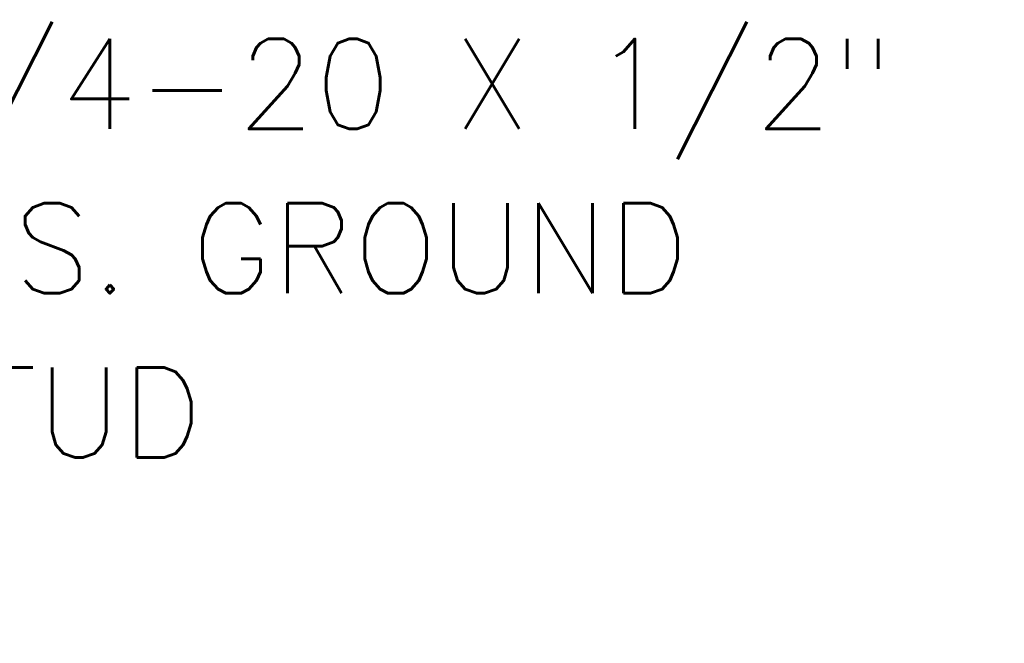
# Model space of a CAD drawing. Header units: inches. Extents: x 1 to 177, y 1 to 112.
# Tile 28 of 70: x 18 to 32, y 49 to 58. Entities that reach past the tile are written whole.
import ezdxf

# ---------------------------------------------------------------- set-up
doc = ezdxf.new("R2010")
doc.units = ezdxf.units.IN
doc.header["$LTSCALE"] = 10.666667
doc.header["$MEASUREMENT"] = 0
doc.layers.add('Symbol (ANSI)', color=7, linetype='Continuous', lineweight=18)
doc.styles.add('Note Text (ANSI)', font='RomanS.shx')
doc.dimstyles.new('Default (ANSI)$7', dxfattribs={"dimscale": 10.666667, "dimtxt": 0.12, "dimasz": 0.098425, "dimexe": 0.125, "dimexo": 0.0625, "dimgap": 0.031496, "dimtad": 0, "dimtih": 1, "dimtoh": 1, "dimrnd": 1e-08, "dimzin": 0, "dimdsep": 46, "dimtxsty": 'Note Text (ANSI)', "dimcen": 0.09, "dimdle": 0.393701, "dimclrd": 256, "dimclre": 256, "dimclrt": 256, "dimadec": 0, "dimazin": 0, "dimtfac": 1, "dimtofl": 0, "dimtmove": 0, "dimatfit": 3, "dimfxl": 1, "dimtolj": 1, "dimtzin": 4, "dimlwd": -1, "dimlwe": -1, "dimarcsym": 0})

msp = doc.modelspace()

# ---------------------------------------------------------------- texts
at = {"layer": 'Symbol (ANSI)', "insert": (16.748, 54.548), "char_height": 1.28, "width": 16.55719, "attachment_point": 4, "line_spacing_factor": 1.093904, "style": 'Note Text (ANSI)'}
msp.add_mtext('{1/4-20 X 1/2"\\PS.S. GROUND\\PSTUD}', dxfattribs=at)

# ---------------------------------------------------------------- leaders
at = {"layer": 'Symbol (ANSI)', "annotation_type": 0, "has_hookline": 1, "hookline_direction": 0, "text_width": 15.726}
msp.add_leader([(9.749, 48.937), (15.362, 54.548), (16.412, 54.548)], dimstyle='Default (ANSI)$7', override={"dimtad": 0}, dxfattribs=at)

doc.saveas('drawing.dxf')
